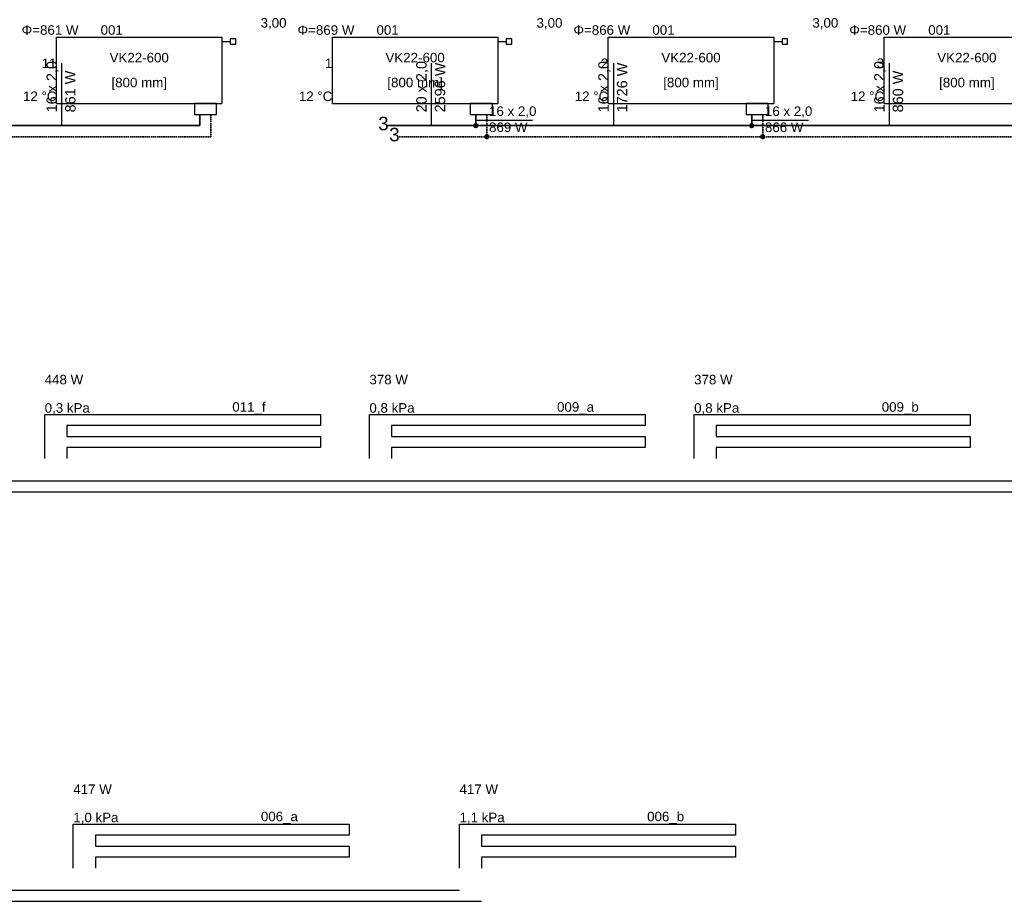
# Model space of a CAD drawing. Header units: millimetres. Extents: x 206445 to 335272, y 14092 to 100072.
# Tile 4 of 38: x 208902 to 209795, y 14652 to 15451. Entities that reach past the tile are written whole.
import ezdxf
from ezdxf.lldxf.tags import DXFTag

# ---------------------------------------------------------------- set-up
doc = ezdxf.new("R2010")
doc.units = ezdxf.units.MM
doc.linetypes.add('DASHED', pattern=[19.05, 12.7, -6.35])
for name, color, linetype, true_color in [('IS_Armatura_podłączeniowa_grz._dolnozas.', 7, 'SOLID', 0x000000), ('IS_Armatura_Therm', 7, 'SOLID', 0x000000), ('IS_Grzejniki_Rozwinięcie', 7, 'SOLID', 0x000000), ('IS_Odbiornik_o_narzuconym_oporze_Rozwinięcie', 7, 'SOLID', 0x000000), ('IS_Opisy_działek_Therm', 7, 'SOLID', 0x000000), ('IS_Rozdzielacze_Powrót', 5, 'DASH', 0x0000ff), ('IS_Rozdzielacze_Zasilanie', 1, 'SOLID', 0xff0000)]:
    doc.layers.add(name, color=color, linetype=linetype, true_color=true_color)
for name, color, linetype in [('IS_Grafika', 94, 'SOLID'), ('IS_Text_Armatury_Therm', 7, 'Continuous'), ('IS_Text_Odbiornikow_Therm', 7, 'Continuous')]:
    doc.layers.add(name, color=color, linetype=linetype)
doc.layers.add('IS_Powrót', color=5, linetype='DASHED', lineweight=35, true_color=0x0000ff)
doc.layers.add('IS_Zasilanie', color=1, linetype='SOLID', lineweight=35, true_color=0xff0000)
doc.styles.get("Standard").update_dxf_attribs({"font": 'arial.ttf'})
tags = doc.linetypes.add('DASH', pattern=[15, 10, -5]).pattern_tags.tags
tags[6:7] = [DXFTag(74, 4), DXFTag(75, 0), DXFTag(340, '0'), DXFTag(46, 0.0), DXFTag(50, 0.0), DXFTag(44, 0.0), DXFTag(45, 0.0)]
tags[4:5] = [DXFTag(74, 4), DXFTag(75, 0), DXFTag(340, '0'), DXFTag(46, 0.0), DXFTag(50, 0.0), DXFTag(44, 0.0), DXFTag(45, 0.0)]
tags = doc.linetypes.add('DASHDOTDOT', pattern=[25, 10, -5, 0, -5, 0, -5]).pattern_tags.tags
tags[14:15] = [DXFTag(74, 4), DXFTag(75, 0), DXFTag(340, '0'), DXFTag(46, 0.0), DXFTag(50, 0.0), DXFTag(44, 0.0), DXFTag(45, 0.0)]
tags[12:13] = [DXFTag(74, 4), DXFTag(75, 0), DXFTag(340, '0'), DXFTag(46, 0.0), DXFTag(50, 0.0), DXFTag(44, 0.0), DXFTag(45, 0.0)]
tags[10:11] = [DXFTag(74, 4), DXFTag(75, 0), DXFTag(340, '0'), DXFTag(46, 0.0), DXFTag(50, 0.0), DXFTag(44, 0.0), DXFTag(45, 0.0)]
tags[8:9] = [DXFTag(74, 4), DXFTag(75, 0), DXFTag(340, '0'), DXFTag(46, 0.0), DXFTag(50, 0.0), DXFTag(44, 0.0), DXFTag(45, 0.0)]
tags[6:7] = [DXFTag(74, 4), DXFTag(75, 0), DXFTag(340, '0'), DXFTag(46, 0.0), DXFTag(50, 0.0), DXFTag(44, 0.0), DXFTag(45, 0.0)]
tags[4:5] = [DXFTag(74, 4), DXFTag(75, 0), DXFTag(340, '0'), DXFTag(46, 0.0), DXFTag(50, 0.0), DXFTag(44, 0.0), DXFTag(45, 0.0)]
tags = doc.linetypes.add('SOLID', pattern=[10, 10, 0]).pattern_tags.tags
tags[6:7] = [DXFTag(74, 4), DXFTag(75, 0), DXFTag(340, '0'), DXFTag(46, 0.0), DXFTag(50, 0.0), DXFTag(44, 0.0), DXFTag(45, 0.0)]
tags[4:5] = [DXFTag(74, 4), DXFTag(75, 0), DXFTag(340, '0'), DXFTag(46, 0.0), DXFTag(50, 0.0), DXFTag(44, 0.0), DXFTag(45, 0.0)]

msp = doc.modelspace()

# ---------------------------------------------------------------- hatches: boundary and pattern name
at = {"layer": 'IS_Opisy_działek_Therm'}
h = msp.add_hatch(color=1, dxfattribs=at)
edge = h.paths.add_edge_path()
edge.add_arc((209315.64, 15354.63), 2.4, 0, 360)
h = msp.add_hatch(color=1, dxfattribs=at)
edge = h.paths.add_edge_path()
edge.add_arc((209565.64, 15354.63), 2.4, 0, 360)
at = {"layer": 'IS_Powrót'}
h = msp.add_hatch(color=256, dxfattribs=at)
edge = h.paths.add_edge_path()
edge.add_arc((209325.64, 15344.63), 2.4, 0, 360)
h = msp.add_hatch(color=256, dxfattribs=at)
edge = h.paths.add_edge_path()
edge.add_arc((209575.64, 15344.63), 2.4, 0, 360)

# ---------------------------------------------------------------- linework, layer by layer
at = {"layer": 'IS_Armatura_podłączeniowa_grz._dolnozas.', "ltscale": 0.1}
for p, q in [((209080.64, 15374.63), (209060.64, 15374.63)), ((209060.64, 15374.63), (209060.64, 15364.63)), ((209080.64, 15364.63), (209080.64, 15374.63)), ((209330.64, 15374.63), (209310.64, 15374.63)), ((209310.64, 15374.63), (209310.64, 15364.63)), ((209330.64, 15364.63), (209330.64, 15374.63)), ((209580.64, 15374.63), (209560.64, 15374.63)), ((209560.64, 15374.63), (209560.64, 15364.63)), ((209580.64, 15364.63), (209580.64, 15374.63)), ((209060.64, 15364.63), (209080.64, 15364.63)), ((209060.64, 15364.63), (209060.64, 15364.63)), ((209310.64, 15364.63), (209330.64, 15364.63)), ((209310.64, 15364.63), (209310.64, 15364.63)), ((209560.64, 15364.63), (209580.64, 15364.63)), ((209560.64, 15364.63), (209560.64, 15364.63))]:
    msp.add_line(p, q, dxfattribs=at)
at = {"layer": 'IS_Armatura_Therm', "ltscale": 0.1}
for p, q in [((209085.64, 15430.88), (209093.14, 15430.88)), ((209098.14, 15433.38), (209093.14, 15433.38)), ((209093.14, 15433.38), (209093.14, 15428.38)), ((209093.14, 15428.38), (209098.14, 15428.38)), ((209098.14, 15428.38), (209098.14, 15433.38)), ((209335.64, 15430.88), (209343.14, 15430.88)), ((209348.14, 15433.38), (209343.14, 15433.38)), ((209343.14, 15433.38), (209343.14, 15428.38)), ((209343.14, 15428.38), (209348.14, 15428.38)), ((209348.14, 15428.38), (209348.14, 15433.38)), ((209585.64, 15430.88), (209593.14, 15430.88)), ((209598.14, 15433.38), (209593.14, 15433.38)), ((209593.14, 15433.38), (209593.14, 15428.38)), ((209593.14, 15428.38), (209598.14, 15428.38)), ((209598.14, 15428.38), (209598.14, 15433.38))]:
    msp.add_line(p, q, dxfattribs=at)
at = {"layer": 'IS_Grzejniki_Rozwinięcie', "ltscale": 0.1}
for p, q in [((208935.64, 15374.63), (208935.64, 15434.63)), ((208935.64, 15434.63), (209085.64, 15434.63)), ((209085.64, 15434.63), (209085.64, 15374.63)), ((209185.64, 15374.63), (209185.64, 15434.63)), ((209185.64, 15434.63), (209335.64, 15434.63)), ((209335.64, 15434.63), (209335.64, 15374.63)), ((209435.64, 15374.63), (209435.64, 15434.63)), ((209435.64, 15434.63), (209585.64, 15434.63)), ((209585.64, 15434.63), (209585.64, 15374.63)), ((209685.64, 15374.63), (209685.64, 15434.63)), ((209685.64, 15434.63), (209835.64, 15434.63)), ((208935.64, 15374.63), (209085.64, 15374.63)), ((209185.64, 15374.63), (209335.64, 15374.63)), ((209435.64, 15374.63), (209585.64, 15374.63)), ((209685.64, 15374.63), (209835.64, 15374.63))]:
    msp.add_line(p, q, dxfattribs=at)
at = {"layer": 'IS_Odbiornik_o_narzuconym_oporze_Rozwinięcie', "ltscale": 0.1}
for p, q in [((208924.96, 15053.04), (208924.96, 15093.04)), ((208924.96, 15093.04), (209174.96, 15093.04)), ((209174.96, 15093.04), (209174.96, 15083.04)), ((209219.23, 15053.04), (209219.23, 15093.04)), ((209219.23, 15093.04), (209469.23, 15093.04)), ((209469.23, 15093.04), (209469.23, 15083.04)), ((209513.49, 15053.04), (209513.49, 15093.04)), ((209513.49, 15093.04), (209763.49, 15093.04)), ((209763.49, 15093.04), (209763.49, 15083.04)), ((209174.96, 15083.04), (208944.96, 15083.04)), ((208944.96, 15083.04), (208944.96, 15073.04)), ((209469.23, 15083.04), (209239.23, 15083.04)), ((209239.23, 15083.04), (209239.23, 15073.04)), ((209763.49, 15083.04), (209533.49, 15083.04)), ((209533.49, 15083.04), (209533.49, 15073.04)), ((208944.96, 15073.04), (209174.96, 15073.04)), ((209174.96, 15073.04), (209174.96, 15063.04)), ((209239.23, 15073.04), (209469.23, 15073.04)), ((209469.23, 15073.04), (209469.23, 15063.04)), ((209533.49, 15073.04), (209763.49, 15073.04)), ((209763.49, 15073.04), (209763.49, 15063.04)), ((209174.96, 15063.04), (208944.96, 15063.04)), ((208944.96, 15063.04), (208944.96, 15053.04)), ((209469.23, 15063.04), (209239.23, 15063.04)), ((209239.23, 15063.04), (209239.23, 15053.04)), ((209763.49, 15063.04), (209533.49, 15063.04)), ((209533.49, 15063.04), (209533.49, 15053.04)), ((208950.89, 14682.13), (208950.89, 14722.13)), ((208950.89, 14722.13), (209200.89, 14722.13)), ((209200.89, 14722.13), (209200.89, 14712.13)), ((209300.89, 14682.13), (209300.89, 14722.13)), ((209300.89, 14722.13), (209550.89, 14722.13)), ((209550.89, 14722.13), (209550.89, 14712.13)), ((209200.89, 14712.13), (208970.89, 14712.13)), ((208970.89, 14712.13), (208970.89, 14702.13)), ((209550.89, 14712.13), (209320.89, 14712.13)), ((209320.89, 14712.13), (209320.89, 14702.13)), ((208970.89, 14702.13), (209200.89, 14702.13)), ((209200.89, 14702.13), (209200.89, 14692.13)), ((209320.89, 14702.13), (209550.89, 14702.13)), ((209550.89, 14702.13), (209550.89, 14692.13)), ((209200.89, 14692.13), (208970.89, 14692.13)), ((208970.89, 14692.13), (208970.89, 14682.13)), ((209550.89, 14692.13), (209320.89, 14692.13)), ((209320.89, 14692.13), (209320.89, 14682.13))]:
    msp.add_line(p, q, dxfattribs=at)
at = {"layer": 'IS_Opisy_działek_Therm', "ltscale": 0.1}
for p, q in [((208940.64, 15354.63), (208940.64, 15411.13)), ((209275.64, 15354.63), (209275.64, 15411.13)), ((209440.64, 15354.63), (209440.64, 15411.13)), ((209690.64, 15354.63), (209690.64, 15411.13)), ((209315.64, 15359.63), (209367.14, 15359.63)), ((209565.64, 15359.63), (209617.14, 15359.63))]:
    msp.add_line(p, q, dxfattribs=at)
at = {"layer": 'IS_Powrót', "ltscale": 0.1}
for p, q in [((209075.64, 15364.63), (209075.64, 15344.63)), ((209325.64, 15364.63), (209325.64, 15344.63)), ((209575.64, 15364.63), (209575.64, 15344.63)), ((209075.64, 15344.63), (208825.64, 15344.63)), ((209325.64, 15344.63), (209245.64, 15344.63)), ((209575.64, 15344.63), (209325.64, 15344.63)), ((209825.64, 15344.63), (209575.64, 15344.63))]:
    msp.add_line(p, q, dxfattribs=at)
at = {"layer": 'IS_Rozdzielacze_Powrót', "linetype": 'DASHDOTDOT', "ltscale": 0.1}
for p, q in [((206706.97, 15023.04), (210400.55, 15023.04)), ((206700.89, 14652.13), (209320.89, 14652.13))]:
    msp.add_line(p, q, dxfattribs=at)
at = {"layer": 'IS_Rozdzielacze_Zasilanie', "linetype": 'DASHDOTDOT', "ltscale": 0.1}
for p, q in [((206696.97, 15033.04), (210380.55, 15033.04)), ((206690.89, 14662.13), (209300.89, 14662.13))]:
    msp.add_line(p, q, dxfattribs=at)
at = {"layer": 'IS_Zasilanie', "ltscale": 0.1}
for p, q in [((209065.64, 15364.63), (209065.64, 15354.63)), ((209315.64, 15364.63), (209315.64, 15354.63)), ((209565.64, 15364.63), (209565.64, 15354.63)), ((209065.64, 15354.63), (208815.64, 15354.63)), ((209315.64, 15354.63), (209235.64, 15354.63)), ((209565.64, 15354.63), (209315.64, 15354.63)), ((209815.64, 15354.63), (209565.64, 15354.63))]:
    msp.add_line(p, q, dxfattribs=at)

# ---------------------------------------------------------------- texts
at = {"layer": 'IS_Grafika', "char_height": 12.24, "attachment_point": 3}
for insert in [(209236.64, 15362.69), (209246.64, 15352.69)]:
    msp.add_mtext('\\fArial|b0|i0;3', dxfattribs=dict(at, insert=insert))
at = {"layer": 'IS_Opisy_działek_Therm', "char_height": 9.36, "rotation": 90}
for s, insert, attachment_point in [('\\fArial|b0|i0;16 x 2,0', (208937.76, 15366.63), 7), ('\\fArial|b0|i0;20 x 2,0', (209272.76, 15366.63), 7), ('\\fArial|b0|i0;16 x 2,0', (209437.76, 15366.63), 7), ('\\fArial|b0|i0;16 x 2,0', (209687.76, 15366.63), 7), ('\\fArial|b0|i0;861 W', (208943.52, 15366.63), 1), ('\\fArial|b0|i0;2596 W', (209278.52, 15366.63), 1), ('\\fArial|b0|i0;1726 W', (209443.52, 15366.63), 1), ('\\fArial|b0|i0;860 W', (209693.52, 15366.63), 1)]:
    msp.add_mtext(s, dxfattribs=dict(at, insert=insert, attachment_point=attachment_point))
at = {"layer": 'IS_Opisy_działek_Therm', "char_height": 8.64}
for s, insert, attachment_point in [('\\fArial|b0|i0;16 x 2,0', (209327.64, 15361.79), 7), ('\\fArial|b0|i0;16 x 2,0', (209577.64, 15361.79), 7), ('\\fArial|b0|i0;869 W', (209327.64, 15357.47), 1), ('\\fArial|b0|i0;866 W', (209577.64, 15357.47), 1)]:
    msp.add_mtext(s, dxfattribs=dict(at, insert=insert, attachment_point=attachment_point))
at = {"layer": 'IS_Text_Armatury_Therm', "color": 18, "linetype": 'SOLID', "true_color": 0x000000, "char_height": 8.64, "attachment_point": 7}
for insert in [(209120.64, 15441.79), (209370.64, 15441.79), (209620.64, 15441.79)]:
    msp.add_mtext('\\fArial|b0|i0;3,00  ', dxfattribs=dict(at, insert=insert))
at = {"layer": 'IS_Text_Odbiornikow_Therm', "color": 18, "linetype": 'SOLID', "true_color": 0x000000, "char_height": 8.64}
for s, insert, attachment_point in [('\\fArial|b0|i0;Φ=861 W', (208955.64, 15436.79), 9), ('\\fArial|b0|i0;001', (208975.64, 15436.79), 7), ('\\fArial|b0|i0;Φ=869 W', (209205.64, 15436.79), 9), ('\\fArial|b0|i0;001', (209225.64, 15436.79), 7), ('\\fArial|b0|i0;Φ=866 W', (209455.64, 15436.79), 9), ('\\fArial|b0|i0;001', (209475.64, 15436.79), 7), ('\\fArial|b0|i0;Φ=860 W', (209705.64, 15436.79), 9), ('\\fArial|b0|i0;001', (209725.64, 15436.79), 7), ('\\fArial|b0|i0;VK22-600', (209010.64, 15411.79), 8), ('\\fArial|b0|i0;VK22-600', (209260.64, 15411.79), 8), ('\\fArial|b0|i0;VK22-600', (209510.64, 15411.79), 8), ('\\fArial|b0|i0;VK22-600', (209760.64, 15411.79), 8), ('\\fArial|b0|i0;11', (208935.64, 15406.79), 9), ('\\fArial|b0|i0;1', (209185.64, 15406.79), 9), ('\\fArial|b0|i0;2', (209435.64, 15406.79), 9), ('\\fArial|b0|i0;3', (209685.64, 15406.79), 9), ('\\fArial|b0|i0;[800 mm]', (209010.64, 15386.79), 8), ('\\fArial|b0|i0;[800 mm]', (209260.64, 15386.79), 8), ('\\fArial|b0|i0;[800 mm]', (209510.64, 15386.79), 8), ('\\fArial|b0|i0;[800 mm]', (209760.64, 15386.79), 8), ('\\fArial|b0|i0;12 °C', (208935.64, 15376.79), 9), ('\\fArial|b0|i0;12 °C', (209185.64, 15376.79), 9), ('\\fArial|b0|i0;12 °C', (209435.64, 15376.79), 9), ('\\fArial|b0|i0;12 °C', (209685.64, 15376.79), 9), ('\\fArial|b0|i0;448 W', (208924.96, 15120.2), 7), ('\\fArial|b0|i0;378 W', (209219.23, 15120.2), 7), ('\\fArial|b0|i0;378 W', (209513.49, 15120.2), 7), ('\\fArial|b0|i0;0,3 kPa', (208924.96, 15093.04), 7), ('\\fArial|b0|i0;011_f', (209094.96, 15093.04), 7), ('\\fArial|b0|i0;0,8 kPa', (209219.23, 15093.04), 7), ('\\fArial|b0|i0;009_a', (209389.23, 15093.04), 7), ('\\fArial|b0|i0;0,8 kPa', (209513.49, 15093.04), 7), ('\\fArial|b0|i0;009_b', (209683.49, 15093.04), 7), ('\\fArial|b0|i0;417 W', (208950.89, 14749.29), 7), ('\\fArial|b0|i0;417 W', (209300.89, 14749.29), 7), ('\\fArial|b0|i0;1,0 kPa', (208950.89, 14722.13), 7), ('\\fArial|b0|i0;1,1 kPa', (209300.89, 14722.13), 7), ('\\fArial|b0|i0;006_b', (209470.89, 14722.13), 7), ('\\fArial|b0|i0;006_a', (209120.89, 14722.13), 7)]:
    msp.add_mtext(s, dxfattribs=dict(at, insert=insert, attachment_point=attachment_point))

doc.saveas('drawing.dxf')
